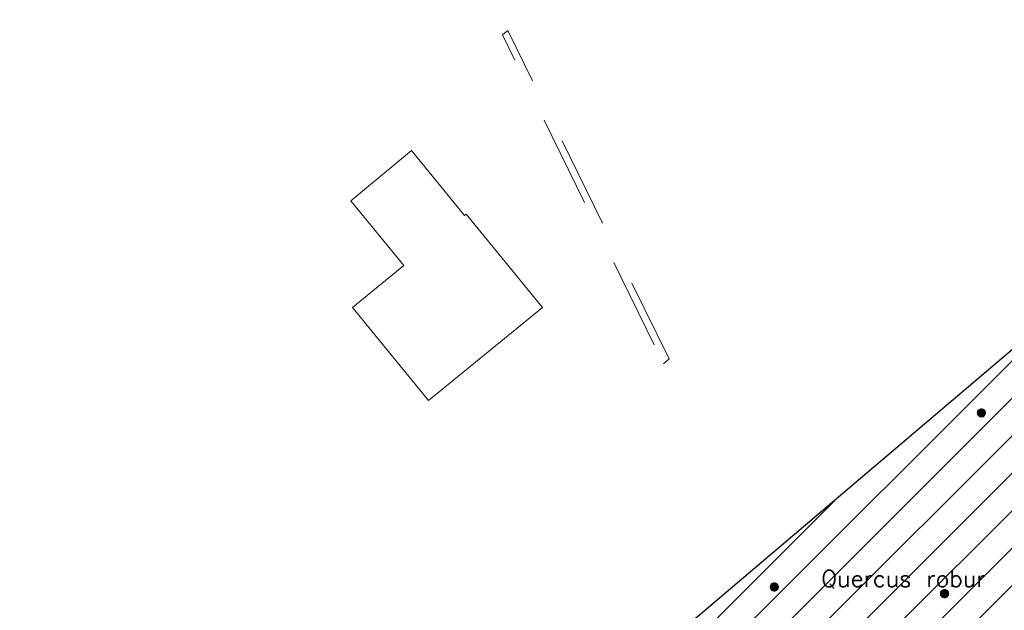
# Model space of a CAD drawing. Header units: metres. Extents: x 102764 to 106916, y 385369 to 392749.
# Tile 34 of 77: x 102812 to 102871, y 385593 to 385629. Entities that reach past the tile are written whole.
import ezdxf
from ezdxf.enums import TextEntityAlignment as Align

# ---------------------------------------------------------------- set-up
doc = ezdxf.new("R2010")
doc.units = ezdxf.units.M
doc.linetypes.add('KG-PERCEEL', pattern=[19, 5.5, -2, -2, 5.5, -2, -2])
for name, color, linetype, lineweight in [('0-BEPLANTING', 14, 'Continuous', 30), ('0-GRAS OM SPORTVELDEN', 2, 'Continuous', 30), ('0-GRAS SPORTVELDEN', 3, 'Continuous', 30), ('B-WE-GW-TALUD_KRUIN-G', 70, 'Continuous', 13), ('B-WE-KG-GRENS_PERCEEL-GV', 150, 'KG-PERCEEL', 13), ('B-WE-OG-TOPOGRAFIE_BEBOUWING-G', 8, 'Continuous', 13), ('Bomen', 84, 'Continuous', 0), ('Boomsoort', 10, 'Continuous', 0), ('X-XX-AL-VERWIJZING-G', 7, 'Continuous', 13)]:
    doc.layers.add(name, color=color, linetype=linetype, lineweight=lineweight)
doc.styles.add('Style-txt', font='txt.shx')
pattern_1 = [(45, (0, 0), (-1.122532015, 1.122532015), [])]

# ---------------------------------------------------------------- blocks, each defined once
blk = doc.blocks.new('kaddata')
at = {"layer": 'B-WE-KG-GRENS_PERCEEL-GV'}
blk.add_3dface([(102850.898, 385608.228), (102851.233, 385608.535), (102841.577, 385628.221), (102841.253, 385627.959)], dxfattribs=at)
at = {"layer": 'B-WE-OG-TOPOGRAFIE_BEBOUWING-G', "flags": 128}
for points in [[(102839.084, 385617.193), (102838.991, 385617.117), (102835.809, 385621.012), (102832.18, 385618.009), (102835.356, 385614.122), (102832.267, 385611.598)], [(102832.267, 385611.598), (102836.821, 385606.021), (102843.652, 385611.602), (102839.084, 385617.193)]]:
    blk.add_lwpolyline(points, dxfattribs=at)
blk = doc.blocks.new('MPOLYGON_11')
at = {"layer": 'Bomen', "flags": 128}
for points in [[(102857.399, 385595.059), (102857.361, 385595.028), (102857.715, 385595.028)], [(102857.442, 385595.083), (102857.399, 385595.059), (102857.677, 385595.059)], [(102857.399, 385595.059), (102857.677, 385595.059), (102857.715, 385595.028)], [(102857.489, 385595.097), (102857.442, 385595.083), (102857.633, 385595.083)], [(102857.442, 385595.083), (102857.633, 385595.083), (102857.677, 385595.059)], [(102857.538, 385595.102), (102857.489, 385595.097), (102857.587, 385595.097)], [(102857.489, 385595.097), (102857.587, 385595.097), (102857.633, 385595.083)], [(102857.293, 385594.9), (102857.288, 385594.852), (102857.788, 385594.852)], [(102857.288, 385594.852), (102857.293, 385594.803), (102857.783, 385594.803)], [(102857.288, 385594.852), (102857.788, 385594.852), (102857.783, 385594.803)], [(102857.307, 385594.947), (102857.293, 385594.9), (102857.783, 385594.9)], [(102857.293, 385594.9), (102857.783, 385594.9), (102857.788, 385594.852)], [(102857.293, 385594.803), (102857.307, 385594.756), (102857.769, 385594.756)], [(102857.293, 385594.803), (102857.783, 385594.803), (102857.769, 385594.756)], [(102857.33, 385594.99), (102857.307, 385594.947), (102857.769, 385594.947)], [(102857.307, 385594.947), (102857.769, 385594.947), (102857.783, 385594.9)], [(102857.307, 385594.756), (102857.33, 385594.713), (102857.746, 385594.713)], [(102857.307, 385594.756), (102857.769, 385594.756), (102857.746, 385594.713)], [(102857.361, 385595.028), (102857.33, 385594.99), (102857.746, 385594.99)], [(102857.33, 385594.99), (102857.746, 385594.99), (102857.769, 385594.947)], [(102857.33, 385594.713), (102857.361, 385594.675), (102857.715, 385594.675)], [(102857.33, 385594.713), (102857.746, 385594.713), (102857.715, 385594.675)], [(102857.361, 385595.028), (102857.715, 385595.028), (102857.746, 385594.99)], [(102857.361, 385594.675), (102857.399, 385594.644), (102857.677, 385594.644)], [(102857.361, 385594.675), (102857.715, 385594.675), (102857.677, 385594.644)], [(102857.399, 385594.644), (102857.442, 385594.621), (102857.633, 385594.621)], [(102857.399, 385594.644), (102857.677, 385594.644), (102857.633, 385594.621)], [(102857.442, 385594.621), (102857.489, 385594.606), (102857.587, 385594.606)], [(102857.442, 385594.621), (102857.633, 385594.621), (102857.587, 385594.606)], [(102857.489, 385594.606), (102857.587, 385594.606), (102857.538, 385594.602)]]:
    blk.add_lwpolyline(points, close=True, dxfattribs=at)
at = {"layer": 'Bomen', "color": 74, "true_color": 0x55aa00, "flags": 128}
for points in [[(102857.361, 385595.028), (102857.399, 385595.059)], [(102857.399, 385595.059), (102857.442, 385595.083)], [(102857.442, 385595.083), (102857.489, 385595.097)], [(102857.489, 385595.097), (102857.538, 385595.102)], [(102857.538, 385595.102), (102857.587, 385595.097)], [(102857.587, 385595.097), (102857.633, 385595.083)], [(102857.633, 385595.083), (102857.677, 385595.059)], [(102857.677, 385595.059), (102857.715, 385595.028)], [(102857.288, 385594.852), (102857.293, 385594.9)], [(102857.293, 385594.803), (102857.288, 385594.852)], [(102857.293, 385594.9), (102857.307, 385594.947)], [(102857.307, 385594.756), (102857.293, 385594.803)], [(102857.307, 385594.947), (102857.33, 385594.99)], [(102857.33, 385594.713), (102857.307, 385594.756)], [(102857.33, 385594.99), (102857.361, 385595.028)], [(102857.361, 385594.675), (102857.33, 385594.713)], [(102857.399, 385594.644), (102857.361, 385594.675)], [(102857.442, 385594.621), (102857.399, 385594.644)], [(102857.489, 385594.606), (102857.442, 385594.621)], [(102857.538, 385594.602), (102857.489, 385594.606)], [(102857.587, 385594.606), (102857.538, 385594.602)], [(102857.633, 385594.621), (102857.587, 385594.606)], [(102857.677, 385594.644), (102857.633, 385594.621)], [(102857.715, 385594.675), (102857.677, 385594.644)], [(102857.715, 385595.028), (102857.746, 385594.99)], [(102857.746, 385594.713), (102857.715, 385594.675)], [(102857.746, 385594.99), (102857.769, 385594.947)], [(102857.769, 385594.756), (102857.746, 385594.713)], [(102857.769, 385594.947), (102857.783, 385594.9)], [(102857.783, 385594.803), (102857.769, 385594.756)], [(102857.783, 385594.9), (102857.788, 385594.852)], [(102857.788, 385594.852), (102857.783, 385594.803)]]:
    blk.add_lwpolyline(points, dxfattribs=at)
at = {"layer": 'Bomen'}
for points in [[(102857.399, 385595.059), (102857.361, 385595.028), (102857.715, 385595.028)], [(102857.442, 385595.083), (102857.399, 385595.059), (102857.677, 385595.059)], [(102857.399, 385595.059), (102857.677, 385595.059), (102857.715, 385595.028)], [(102857.489, 385595.097), (102857.442, 385595.083), (102857.633, 385595.083)], [(102857.442, 385595.083), (102857.633, 385595.083), (102857.677, 385595.059)], [(102857.538, 385595.102), (102857.489, 385595.097), (102857.587, 385595.097)], [(102857.489, 385595.097), (102857.587, 385595.097), (102857.633, 385595.083)], [(102857.293, 385594.9), (102857.288, 385594.852), (102857.788, 385594.852)], [(102857.307, 385594.947), (102857.293, 385594.9), (102857.783, 385594.9)], [(102857.293, 385594.9), (102857.783, 385594.9), (102857.788, 385594.852)], [(102857.33, 385594.99), (102857.307, 385594.947), (102857.769, 385594.947)], [(102857.307, 385594.947), (102857.769, 385594.947), (102857.783, 385594.9)], [(102857.361, 385595.028), (102857.33, 385594.99), (102857.746, 385594.99)], [(102857.33, 385594.99), (102857.746, 385594.99), (102857.769, 385594.947)], [(102857.361, 385595.028), (102857.715, 385595.028), (102857.746, 385594.99)]]:
    blk.add_solid(points, dxfattribs=at)
at = {"layer": 'Bomen', "extrusion": (0, 0, -1)}
for points in [[(-102857.288, 385594.852), (-102857.293, 385594.803), (-102857.783, 385594.803)], [(-102857.288, 385594.852), (-102857.788, 385594.852), (-102857.783, 385594.803)], [(-102857.293, 385594.803), (-102857.307, 385594.756), (-102857.769, 385594.756)], [(-102857.293, 385594.803), (-102857.783, 385594.803), (-102857.769, 385594.756)], [(-102857.307, 385594.756), (-102857.33, 385594.713), (-102857.746, 385594.713)], [(-102857.307, 385594.756), (-102857.769, 385594.756), (-102857.746, 385594.713)], [(-102857.33, 385594.713), (-102857.361, 385594.675), (-102857.715, 385594.675)], [(-102857.33, 385594.713), (-102857.746, 385594.713), (-102857.715, 385594.675)], [(-102857.361, 385594.675), (-102857.399, 385594.644), (-102857.677, 385594.644)], [(-102857.361, 385594.675), (-102857.715, 385594.675), (-102857.677, 385594.644)], [(-102857.399, 385594.644), (-102857.442, 385594.621), (-102857.633, 385594.621)], [(-102857.399, 385594.644), (-102857.677, 385594.644), (-102857.633, 385594.621)], [(-102857.442, 385594.621), (-102857.489, 385594.606), (-102857.587, 385594.606)], [(-102857.442, 385594.621), (-102857.633, 385594.621), (-102857.587, 385594.606)], [(-102857.489, 385594.606), (-102857.587, 385594.606), (-102857.538, 385594.602)]]:
    blk.add_solid(points, dxfattribs=at)
blk = doc.blocks.new('MPOLYGON_14')
at = {"layer": 'Bomen', "flags": 128}
for points in [[(102869.704, 385605.338), (102869.699, 385605.289), (102870.199, 385605.289)], [(102869.699, 385605.289), (102869.704, 385605.241), (102870.195, 385605.241)], [(102869.699, 385605.289), (102870.199, 385605.289), (102870.195, 385605.241)], [(102869.719, 385605.385), (102869.704, 385605.338), (102870.195, 385605.338)], [(102869.704, 385605.338), (102870.195, 385605.338), (102870.199, 385605.289)], [(102869.704, 385605.241), (102869.719, 385605.194), (102870.18, 385605.194)], [(102869.704, 385605.241), (102870.195, 385605.241), (102870.18, 385605.194)], [(102869.742, 385605.428), (102869.719, 385605.385), (102870.18, 385605.385)], [(102869.719, 385605.385), (102870.18, 385605.385), (102870.195, 385605.338)], [(102869.719, 385605.194), (102869.742, 385605.151), (102870.157, 385605.151)], [(102869.719, 385605.194), (102870.18, 385605.194), (102870.157, 385605.151)], [(102869.773, 385605.466), (102869.742, 385605.428), (102870.157, 385605.428)], [(102869.742, 385605.428), (102870.157, 385605.428), (102870.18, 385605.385)], [(102869.742, 385605.151), (102869.773, 385605.113), (102870.126, 385605.113)], [(102869.742, 385605.151), (102870.157, 385605.151), (102870.126, 385605.113)], [(102869.811, 385605.497), (102869.773, 385605.466), (102870.126, 385605.466)], [(102869.773, 385605.466), (102870.126, 385605.466), (102870.157, 385605.428)], [(102869.773, 385605.113), (102869.811, 385605.082), (102870.088, 385605.082)], [(102869.773, 385605.113), (102870.126, 385605.113), (102870.088, 385605.082)], [(102869.854, 385605.52), (102869.811, 385605.497), (102870.088, 385605.497)], [(102869.811, 385605.497), (102870.088, 385605.497), (102870.126, 385605.466)], [(102869.811, 385605.082), (102869.854, 385605.059), (102870.045, 385605.059)], [(102869.811, 385605.082), (102870.088, 385605.082), (102870.045, 385605.059)], [(102869.901, 385605.535), (102869.854, 385605.52), (102870.045, 385605.52)], [(102869.854, 385605.52), (102870.045, 385605.52), (102870.088, 385605.497)], [(102869.949, 385605.539), (102869.901, 385605.535), (102869.998, 385605.535)], [(102869.901, 385605.535), (102869.998, 385605.535), (102870.045, 385605.52)], [(102869.854, 385605.059), (102869.901, 385605.044), (102869.998, 385605.044)], [(102869.854, 385605.059), (102870.045, 385605.059), (102869.998, 385605.044)], [(102869.901, 385605.044), (102869.998, 385605.044), (102869.949, 385605.039)]]:
    blk.add_lwpolyline(points, close=True, dxfattribs=at)
at = {"layer": 'Bomen', "color": 74, "true_color": 0x55aa00, "flags": 128}
for points in [[(102869.699, 385605.289), (102869.704, 385605.338)], [(102869.704, 385605.241), (102869.699, 385605.289)], [(102869.704, 385605.338), (102869.719, 385605.385)], [(102869.719, 385605.194), (102869.704, 385605.241)], [(102869.719, 385605.385), (102869.742, 385605.428)], [(102869.742, 385605.151), (102869.719, 385605.194)], [(102869.742, 385605.428), (102869.773, 385605.466)], [(102869.773, 385605.113), (102869.742, 385605.151)], [(102869.773, 385605.466), (102869.811, 385605.497)], [(102869.811, 385605.082), (102869.773, 385605.113)], [(102869.811, 385605.497), (102869.854, 385605.52)], [(102869.854, 385605.059), (102869.811, 385605.082)], [(102869.854, 385605.52), (102869.901, 385605.535)], [(102869.901, 385605.535), (102869.949, 385605.539)], [(102869.949, 385605.539), (102869.998, 385605.535)], [(102869.998, 385605.535), (102870.045, 385605.52)], [(102870.045, 385605.52), (102870.088, 385605.497)], [(102870.088, 385605.082), (102870.045, 385605.059)], [(102870.088, 385605.497), (102870.126, 385605.466)], [(102870.126, 385605.113), (102870.088, 385605.082)], [(102870.126, 385605.466), (102870.157, 385605.428)], [(102870.157, 385605.151), (102870.126, 385605.113)], [(102870.157, 385605.428), (102870.18, 385605.385)], [(102870.18, 385605.194), (102870.157, 385605.151)], [(102870.18, 385605.385), (102870.195, 385605.338)], [(102870.195, 385605.241), (102870.18, 385605.194)], [(102870.195, 385605.338), (102870.199, 385605.289)], [(102870.199, 385605.289), (102870.195, 385605.241)], [(102869.901, 385605.044), (102869.854, 385605.059)], [(102869.949, 385605.039), (102869.901, 385605.044)], [(102869.998, 385605.044), (102869.949, 385605.039)], [(102870.045, 385605.059), (102869.998, 385605.044)]]:
    blk.add_lwpolyline(points, dxfattribs=at)
at = {"layer": 'Bomen'}
for points in [[(102869.704, 385605.338), (102869.699, 385605.289), (102870.199, 385605.289)], [(102869.719, 385605.385), (102869.704, 385605.338), (102870.195, 385605.338)], [(102869.704, 385605.338), (102870.195, 385605.338), (102870.199, 385605.289)], [(102869.742, 385605.428), (102869.719, 385605.385), (102870.18, 385605.385)], [(102869.719, 385605.385), (102870.18, 385605.385), (102870.195, 385605.338)], [(102869.773, 385605.466), (102869.742, 385605.428), (102870.157, 385605.428)], [(102869.742, 385605.428), (102870.157, 385605.428), (102870.18, 385605.385)], [(102869.811, 385605.497), (102869.773, 385605.466), (102870.126, 385605.466)], [(102869.773, 385605.466), (102870.126, 385605.466), (102870.157, 385605.428)], [(102869.854, 385605.52), (102869.811, 385605.497), (102870.088, 385605.497)], [(102869.811, 385605.497), (102870.088, 385605.497), (102870.126, 385605.466)], [(102869.901, 385605.535), (102869.854, 385605.52), (102870.045, 385605.52)], [(102869.854, 385605.52), (102870.045, 385605.52), (102870.088, 385605.497)], [(102869.949, 385605.539), (102869.901, 385605.535), (102869.998, 385605.535)], [(102869.901, 385605.535), (102869.998, 385605.535), (102870.045, 385605.52)]]:
    blk.add_solid(points, dxfattribs=at)
at = {"layer": 'Bomen', "extrusion": (0, 0, -1)}
for points in [[(-102869.699, 385605.289), (-102869.704, 385605.241), (-102870.195, 385605.241)], [(-102869.699, 385605.289), (-102870.199, 385605.289), (-102870.195, 385605.241)], [(-102869.704, 385605.241), (-102869.719, 385605.194), (-102870.18, 385605.194)], [(-102869.704, 385605.241), (-102870.195, 385605.241), (-102870.18, 385605.194)], [(-102869.719, 385605.194), (-102869.742, 385605.151), (-102870.157, 385605.151)], [(-102869.719, 385605.194), (-102870.18, 385605.194), (-102870.157, 385605.151)], [(-102869.742, 385605.151), (-102869.773, 385605.113), (-102870.126, 385605.113)], [(-102869.742, 385605.151), (-102870.157, 385605.151), (-102870.126, 385605.113)], [(-102869.773, 385605.113), (-102869.811, 385605.082), (-102870.088, 385605.082)], [(-102869.773, 385605.113), (-102870.126, 385605.113), (-102870.088, 385605.082)], [(-102869.811, 385605.082), (-102869.854, 385605.059), (-102870.045, 385605.059)], [(-102869.811, 385605.082), (-102870.088, 385605.082), (-102870.045, 385605.059)], [(-102869.854, 385605.059), (-102869.901, 385605.044), (-102869.998, 385605.044)], [(-102869.854, 385605.059), (-102870.045, 385605.059), (-102869.998, 385605.044)], [(-102869.901, 385605.044), (-102869.998, 385605.044), (-102869.949, 385605.039)]]:
    blk.add_solid(points, dxfattribs=at)
blk = doc.blocks.new('MPOLYGON_54')
at = {"layer": 'Bomen', "flags": 128}
for points in [[(102867.491, 385594.504), (102867.486, 385594.455), (102867.986, 385594.455)], [(102867.505, 385594.551), (102867.491, 385594.504), (102867.981, 385594.504)], [(102867.491, 385594.504), (102867.981, 385594.504), (102867.986, 385594.455)], [(102867.528, 385594.594), (102867.505, 385594.551), (102867.967, 385594.551)], [(102867.505, 385594.551), (102867.967, 385594.551), (102867.981, 385594.504)], [(102867.559, 385594.632), (102867.528, 385594.594), (102867.944, 385594.594)], [(102867.528, 385594.594), (102867.944, 385594.594), (102867.967, 385594.551)], [(102867.597, 385594.663), (102867.559, 385594.632), (102867.913, 385594.632)], [(102867.559, 385594.632), (102867.913, 385594.632), (102867.944, 385594.594)], [(102867.64, 385594.686), (102867.597, 385594.663), (102867.875, 385594.663)], [(102867.597, 385594.663), (102867.875, 385594.663), (102867.913, 385594.632)], [(102867.687, 385594.7), (102867.64, 385594.686), (102867.832, 385594.686)], [(102867.64, 385594.686), (102867.832, 385594.686), (102867.875, 385594.663)], [(102867.736, 385594.705), (102867.687, 385594.7), (102867.785, 385594.7)], [(102867.687, 385594.7), (102867.785, 385594.7), (102867.832, 385594.686)], [(102867.486, 385594.455), (102867.491, 385594.406), (102867.981, 385594.406)], [(102867.486, 385594.455), (102867.986, 385594.455), (102867.981, 385594.406)], [(102867.491, 385594.406), (102867.505, 385594.359), (102867.967, 385594.359)], [(102867.491, 385594.406), (102867.981, 385594.406), (102867.967, 385594.359)], [(102867.505, 385594.359), (102867.528, 385594.316), (102867.944, 385594.316)], [(102867.505, 385594.359), (102867.967, 385594.359), (102867.944, 385594.316)], [(102867.528, 385594.316), (102867.559, 385594.278), (102867.913, 385594.278)], [(102867.528, 385594.316), (102867.944, 385594.316), (102867.913, 385594.278)], [(102867.559, 385594.278), (102867.597, 385594.247), (102867.875, 385594.247)], [(102867.559, 385594.278), (102867.913, 385594.278), (102867.875, 385594.247)], [(102867.597, 385594.247), (102867.64, 385594.224), (102867.832, 385594.224)], [(102867.597, 385594.247), (102867.875, 385594.247), (102867.832, 385594.224)], [(102867.64, 385594.224), (102867.687, 385594.21), (102867.785, 385594.21)], [(102867.64, 385594.224), (102867.832, 385594.224), (102867.785, 385594.21)], [(102867.687, 385594.21), (102867.785, 385594.21), (102867.736, 385594.205)]]:
    blk.add_lwpolyline(points, close=True, dxfattribs=at)
at = {"layer": 'Bomen', "color": 74, "true_color": 0x55aa00, "flags": 128}
for points in [[(102867.486, 385594.455), (102867.491, 385594.504)], [(102867.491, 385594.504), (102867.505, 385594.551)], [(102867.505, 385594.551), (102867.528, 385594.594)], [(102867.528, 385594.594), (102867.559, 385594.632)], [(102867.559, 385594.632), (102867.597, 385594.663)], [(102867.597, 385594.663), (102867.64, 385594.686)], [(102867.64, 385594.686), (102867.687, 385594.7)], [(102867.687, 385594.7), (102867.736, 385594.705)], [(102867.736, 385594.705), (102867.785, 385594.7)], [(102867.785, 385594.7), (102867.832, 385594.686)], [(102867.832, 385594.686), (102867.875, 385594.663)], [(102867.875, 385594.663), (102867.913, 385594.632)], [(102867.913, 385594.632), (102867.944, 385594.594)], [(102867.944, 385594.594), (102867.967, 385594.551)], [(102867.967, 385594.551), (102867.981, 385594.504)], [(102867.981, 385594.504), (102867.986, 385594.455)], [(102867.491, 385594.406), (102867.486, 385594.455)], [(102867.505, 385594.359), (102867.491, 385594.406)], [(102867.528, 385594.316), (102867.505, 385594.359)], [(102867.559, 385594.278), (102867.528, 385594.316)], [(102867.597, 385594.247), (102867.559, 385594.278)], [(102867.64, 385594.224), (102867.597, 385594.247)], [(102867.687, 385594.21), (102867.64, 385594.224)], [(102867.736, 385594.205), (102867.687, 385594.21)], [(102867.785, 385594.21), (102867.736, 385594.205)], [(102867.832, 385594.224), (102867.785, 385594.21)], [(102867.875, 385594.247), (102867.832, 385594.224)], [(102867.913, 385594.278), (102867.875, 385594.247)], [(102867.944, 385594.316), (102867.913, 385594.278)], [(102867.967, 385594.359), (102867.944, 385594.316)], [(102867.981, 385594.406), (102867.967, 385594.359)], [(102867.986, 385594.455), (102867.981, 385594.406)]]:
    blk.add_lwpolyline(points, dxfattribs=at)
at = {"layer": 'Bomen'}
for points in [[(102867.491, 385594.504), (102867.486, 385594.455), (102867.986, 385594.455)], [(102867.505, 385594.551), (102867.491, 385594.504), (102867.981, 385594.504)], [(102867.491, 385594.504), (102867.981, 385594.504), (102867.986, 385594.455)], [(102867.528, 385594.594), (102867.505, 385594.551), (102867.967, 385594.551)], [(102867.505, 385594.551), (102867.967, 385594.551), (102867.981, 385594.504)], [(102867.559, 385594.632), (102867.528, 385594.594), (102867.944, 385594.594)], [(102867.528, 385594.594), (102867.944, 385594.594), (102867.967, 385594.551)], [(102867.597, 385594.663), (102867.559, 385594.632), (102867.913, 385594.632)], [(102867.559, 385594.632), (102867.913, 385594.632), (102867.944, 385594.594)], [(102867.64, 385594.686), (102867.597, 385594.663), (102867.875, 385594.663)], [(102867.597, 385594.663), (102867.875, 385594.663), (102867.913, 385594.632)], [(102867.687, 385594.7), (102867.64, 385594.686), (102867.832, 385594.686)], [(102867.64, 385594.686), (102867.832, 385594.686), (102867.875, 385594.663)], [(102867.736, 385594.705), (102867.687, 385594.7), (102867.785, 385594.7)], [(102867.687, 385594.7), (102867.785, 385594.7), (102867.832, 385594.686)]]:
    blk.add_solid(points, dxfattribs=at)
at = {"layer": 'Bomen', "extrusion": (0, 0, -1)}
for points in [[(-102867.486, 385594.455), (-102867.491, 385594.406), (-102867.981, 385594.406)], [(-102867.486, 385594.455), (-102867.986, 385594.455), (-102867.981, 385594.406)], [(-102867.491, 385594.406), (-102867.505, 385594.359), (-102867.967, 385594.359)], [(-102867.491, 385594.406), (-102867.981, 385594.406), (-102867.967, 385594.359)], [(-102867.505, 385594.359), (-102867.528, 385594.316), (-102867.944, 385594.316)], [(-102867.505, 385594.359), (-102867.967, 385594.359), (-102867.944, 385594.316)], [(-102867.528, 385594.316), (-102867.559, 385594.278), (-102867.913, 385594.278)], [(-102867.528, 385594.316), (-102867.944, 385594.316), (-102867.913, 385594.278)], [(-102867.559, 385594.278), (-102867.597, 385594.247), (-102867.875, 385594.247)], [(-102867.559, 385594.278), (-102867.913, 385594.278), (-102867.875, 385594.247)], [(-102867.597, 385594.247), (-102867.64, 385594.224), (-102867.832, 385594.224)], [(-102867.597, 385594.247), (-102867.875, 385594.247), (-102867.832, 385594.224)], [(-102867.64, 385594.224), (-102867.687, 385594.21), (-102867.785, 385594.21)], [(-102867.64, 385594.224), (-102867.832, 385594.224), (-102867.785, 385594.21)], [(-102867.687, 385594.21), (-102867.785, 385594.21), (-102867.736, 385594.205)]]:
    blk.add_solid(points, dxfattribs=at)

msp = doc.modelspace()

# ---------------------------------------------------------------- hatches: boundary and pattern name
at = {"layer": '0-BEPLANTING'}
h = msp.add_hatch(dxfattribs=at)
h.set_pattern_fill('ANSI31', color=256, scale=0.1, pattern_type=2)
h.set_pattern_definition(pattern_1)
h.paths.add_polyline_path([(102918.746, 385608.402), (102909.294, 385619.239), (102881.276, 385599.316), (102838.319, 385569.049), (102820.082, 385556.014), (102816.237, 385555.902), (102814.861, 385551.109), (102813.362, 385551.437), (102812.683, 385551.963), (102812.48, 385552.795), (102816.56, 385560.078), (102817.836, 385561.522), (102819.588, 385563.372), (102821.48, 385565.471), (102827.775, 385571.522), (102838.282, 385580.603), (102878.42, 385614.696), (102886.128, 385621.044), (102892.566, 385625.728), (102896.717, 385628.031), (102900.101, 385628.834), (102903.089, 385628.86), (102907.973, 385628.079), (102912.732, 385626.661), (102926.009, 385614.004), (102930.719, 385608.918), (102935.685, 385603.402), (102935.412, 385603.156), (102938.187, 385598.083), (102938.719, 385598.556), (102940.716, 385596.313), (102937.554, 385593.256), (102938.814, 385590.29), (102936.684, 385589.484), (102935.107, 385588.097), (102932.801, 385590.719), (102934.388, 385592.064), (102931.618, 385595.269), (102930.679, 385595.491)])
at = {"layer": '0-GRAS OM SPORTVELDEN'}
h = msp.add_hatch(dxfattribs=at)
h.set_pattern_fill('ANSI31', color=256, scale=0.1, pattern_type=2)
h.set_pattern_definition(pattern_1)
h.paths.add_polyline_path([(102818.791, 385548.949), (102852.278, 385571.403), (102852.01, 385571.785), (102854.779, 385573.705), (102854.814, 385573.652), (102861.062, 385577.84), (102860.385, 385578.85), (102881.086, 385592.66), (102881.167, 385592.518), (102896.08, 385602.431), (102896.914, 385602.263), (102909.187, 385610.579), (102923.796, 385590.802), (102929.331, 385582.511), (102934.801, 385587.158), (102931.012, 385591.433), (102931.276, 385592.035), (102929.878, 385593.618), (102930.103, 385593.841), (102930.032, 385593.925), (102931.181, 385594.899), (102909.294, 385619.239), (102881.276, 385599.316), (102838.319, 385569.049), (102820.082, 385556.014), (102816.237, 385555.902), (102814.84, 385551.034), (102812.576, 385547.764, -0.726153), (102812.495, 385547.491), (102812.974, 385528.325), (102813.041, 385528.155), (102816.469, 385527.44), (102818.068, 385526.567), (102822.382, 385519.43), (102821.821, 385517.397), (102814.349, 385509.985), (102796.54, 385489.58), (102794.334, 385486.508), (102788.775, 385481.052), (102788.156, 385479.85), (102788.67, 385479.002), (102801.053, 385467.084), (102815.174, 385452.172), (102826.761, 385439.809), (102827.671, 385438.032), (102827.121, 385437.148), (102825.905, 385437.027), (102813.245, 385450.579), (102798.973, 385465.496), (102785.346, 385480.995), (102782.926, 385479.23), (102796.455, 385464.752), (102811.312, 385448.73), (102825.2, 385434.526), (102847.479, 385409.915), (102881.866, 385372.633), (102883.513, 385371.034), (102883.291, 385374.79), (102881.245, 385378.781), (102880.025, 385378.039), (102865.405, 385393.604), (102849.434, 385411.265), (102832.663, 385429.09), (102828.285, 385434.268), (102828.28, 385435.332), (102829.357, 385436.2), (102830.739, 385436.088), (102833.6, 385432.841), (102846.94, 385418.017), (102849.762, 385413.887), (102866.63, 385396.138), (102881.926, 385380.232), (102881.245, 385378.781), (102883.291, 385374.79), (102883.821, 385376.734), (102886.501, 385380.319), (102894.916, 385388.491), (102918.544, 385410.094), (102930.46, 385420.996), (102948.56, 385437.721), (102950.222, 385438.966), (102951.51, 385438.159), (102962.401, 385448.358), (102961.56, 385449.648), (102966.041, 385454.541), (102965.418, 385455.643), (102961.232, 385460.655), (102951.229, 385472.387), (102951.863, 385473.45), (102935.309, 385493.196), (102935.309, 385493.935), (102935.936, 385494.999), (102937.676, 385495.522), (102944.945, 385487.085), (102955.765, 385474.446), (102965.912, 385463.906), (102967.187, 385462.84), (102968.5, 385463.364), (102973.776, 385468.073), (102986.067, 385479.157), (102987.24, 385480.371), (102987.085, 385482.054), (102979.568, 385491.432), (102977.122, 385494.758), (102977.122, 385496.261), (102977.372, 385497.48), (102978.744, 385497.394), (102979.547, 385496.923), (102980.796, 385497.944), (102980.612, 385498.163), (102977.66, 385501.169), (102976.901, 385502.018), (102977.148, 385502.385), (102973.622, 385506.043), (102973.425, 385505.789), (102972.083, 385507.297), (102971.145, 385506.35), (102963.18, 385514.877), (102959.38, 385511.427), (102958.539, 385512.315), (102953.802, 385507.937), (102943.631, 385518.966), (102943.655, 385519.032), (102938.436, 385524.6), (102916.808, 385510.082), (102917.924, 385508.232), (102915.274, 385506.396), (102914.855, 385506.983), (102894.022, 385487.894), (102894.354, 385487.471), (102894.207, 385487.337), (102894.264, 385487.289), (102891.838, 385485.058), (102891.409, 385485.48), (102886.046, 385480.597), (102886.118, 385480.519), (102885.858, 385480.281), (102885.987, 385480.141), (102874.113, 385469.245), (102873.921, 385469.471), (102873.921, 385469.408), (102872.611, 385470.679), (102884.883, 385481.892), (102885.04, 385481.715), (102889.495, 385485.76), (102889.63, 385486.735), (102892.547, 385489.33), (102893.556, 385489.476), (102913.987, 385508.294), (102913.271, 385509.279), (102913.075, 385509.178), (102912.774, 385509.54), (102913.749, 385510.201), (102908.677, 385517.663), (102888.628, 385504.311), (102863.979, 385487.694), (102862.893, 385484.219), (102861.309, 385484.754), (102862.508, 385488.604), (102881.349, 385501.33), (102880.306, 385502.691), (102859.193, 385488.568), (102854.143, 385495.406), (102853.653, 385495.124), (102850.267, 385499.672), (102850.71, 385500.038), (102845.124, 385507.729), (102831.135, 385528.424)])
h.paths.add_polyline_path([(102827.983, 385515.027), (102828.646, 385514.354), (102848.05, 385492.873), (102866.736, 385472.088), (102867.394, 385471.373), (102866.72, 385470.72), (102852.697, 385457.759), (102847.226, 385452.716), (102831.991, 385438.718), (102831.257, 385438.066), (102830.602, 385438.785), (102811.031, 385458.915), (102791.511, 385478.987), (102790.804, 385479.728), (102791.543, 385480.453), (102806.546, 385494.682), (102811.942, 385499.791), (102827.162, 385514.304)], flags=17)
h.paths.add_polyline_path([(102865.094, 385460.772), (102864.948, 385460.625), (102865.002, 385460.568), (102862.755, 385458.546), (102862.704, 385458.57), (102862.532, 385458.428), (102861.695, 385459.302), (102864.264, 385461.677)], flags=17)
h.paths.add_polyline_path([(102913.884, 385500.53), (102914.627, 385501.162), (102915.31, 385500.438), (102920.544, 385494.733), (102922.458, 385492.631), (102929.932, 385484.442), (102933.645, 385480.461), (102938.741, 385475.025), (102942.574, 385470.821), (102950.052, 385462.691), (102951.526, 385461.141), (102957.179, 385454.932), (102957.885, 385454.181), (102957.162, 385453.533), (102920.836, 385420.146), (102885.046, 385387.253), (102884.347, 385386.601), (102883.764, 385387.205), (102878.334, 385393.069), (102876.653, 385394.918), (102869.173, 385403.019), (102865.365, 385407.064), (102860.344, 385412.553), (102856.622, 385416.652), (102849.182, 385424.725), (102847.023, 385427.058), (102841.716, 385432.743), (102841.081, 385433.478), (102841.708, 385434.055), (102877.67, 385467.136)], flags=17)
h = msp.add_hatch(dxfattribs=at)
h.set_pattern_fill('ANSI31', color=256, scale=0.1, pattern_type=2)
h.set_pattern_definition(pattern_1)
h.paths.add_polyline_path([(102819.779, 385548.796), (102820.156, 385548.031), (102822.287, 385544.492, -0.476184), (102823.04, 385543.88, -0.175274), (102822.895, 385543.48), (102831.854, 385528.596), (102842.328, 385513.07), (102848.243, 385504.628), (102859.333, 385489.5), (102886.589, 385507.741), (102923.685, 385532.573), (102923.768, 385532.484), (102948.569, 385549.115), (102937.623, 385567.186), (102936.457, 385569.096), (102922.775, 385589.711), (102908.906, 385608.514), (102890.312, 385596.07), (102891.589, 385594.029), (102884.085, 385589.005), (102882.744, 385591.024), (102857.841, 385574.365), (102857.985, 385574.119), (102857.948, 385574.093), (102859.17, 385572.213), (102852.215, 385567.567), (102851.008, 385569.375), (102850.427, 385568.99), (102850.273, 385569.196)])
h.paths.add_polyline_path([(102866.307, 385575.746), (102906.858, 385603.134), (102907.696, 385603.686), (102908.207, 385602.854), (102912.512, 385596.453), (102914.351, 385593.712), (102920.476, 385584.549), (102923.551, 385580.054), (102927.695, 385573.875), (102930.774, 385569.229), (102936.863, 385560.063), (102938.43, 385557.776), (102942.93, 385551.053), (102942.926, 385551.032), (102943.464, 385550.202), (102942.691, 385549.674), (102902.103, 385522.324), (102861.401, 385494.978), (102860.54, 385494.416), (102860.065, 385495.169), (102855.391, 385502.122), (102854.004, 385504.168), (102847.78, 385513.446), (102844.897, 385517.663, -0.602807), (102844.31, 385517.973, -0.249923), (102844.476, 385518.284), (102840.746, 385523.848, -0.599716), (102840.162, 385524.16, -0.250215), (102840.329, 385524.472), (102837.467, 385528.75), (102831.347, 385537.906), (102829.889, 385540.132), (102825.325, 385546.955), (102824.79, 385547.809), (102825.554, 385548.33)], flags=17)
h.paths.add_polyline_path([(102852.101, 385498.478), (102857.951, 385498.478), (102857.951, 385499.828), (102852.101, 385499.828)], flags=9)

# ---------------------------------------------------------------- linework, layer by layer
at = {"layer": '0-GRAS SPORTVELDEN'}
msp.add_3dface([(102824.79, 385547.809), (102860.54, 385494.416), (102943.464, 385550.202), (102907.696, 385603.686)], dxfattribs=at)
at = {"layer": 'B-WE-GW-TALUD_KRUIN-G', "flags": 128}
msp.add_lwpolyline([(102878.42, 385614.696), (102838.282, 385580.603), (102827.775, 385571.522), (102821.48, 385565.471), (102819.588, 385563.372), (102817.836, 385561.522), (102816.56, 385560.078), (102812.54, 385552.902), (102811.756, 385552.711), (102811.094, 385553.06), (102810.678, 385553.691), (102810.862, 385554.703)], dxfattribs=at)
at = {"layer": 'Defpoints', "flags": 128}
msp.add_lwpolyline([(102878.42, 385614.696), (102838.282, 385580.603), (102827.775, 385571.522), (102821.48, 385565.471), (102819.588, 385563.372), (102817.836, 385561.522), (102816.56, 385560.078), (102812.48, 385552.795), (102812.683, 385551.963), (102813.362, 385551.437), (102814.765, 385551.054), (102814.765, 385551.109), (102814.861, 385551.109), (102816.237, 385555.902), (102820.082, 385556.014), (102838.319, 385569.049), (102881.276, 385599.316)], dxfattribs=at)
at = {"layer": 'Defpoints'}
msp.add_rational_spline([(102818.791, 385548.949), (102835.535, 385560.176), (102852.278, 385571.403), (102852.144, 385571.594), (102852.01, 385571.785), (102853.395, 385572.745), (102854.779, 385573.705), (102854.797, 385573.678), (102854.814, 385573.652), (102857.938, 385575.746), (102861.062, 385577.84), (102860.723, 385578.345), (102860.385, 385578.85), (102870.736, 385585.755), (102881.086, 385592.66), (102881.127, 385592.589), (102881.167, 385592.518), (102888.624, 385597.475), (102896.08, 385602.431), (102896.497, 385602.347), (102896.914, 385602.263), (102903.051, 385606.421), (102909.187, 385610.579), (102916.492, 385600.691), (102923.796, 385590.802), (102926.564, 385586.656), (102929.331, 385582.511), (102932.066, 385584.834), (102934.801, 385587.158), (102932.907, 385589.296), (102931.012, 385591.433), (102931.144, 385591.734), (102931.276, 385592.035), (102930.577, 385592.827), (102929.878, 385593.618), (102929.99, 385593.729), (102930.103, 385593.841), (102930.067, 385593.883), (102930.032, 385593.925), (102930.606, 385594.412), (102931.181, 385594.899), (102920.238, 385607.069), (102909.294, 385619.239), (102895.285, 385609.278), (102881.276, 385599.316), (102859.798, 385584.182), (102838.319, 385569.049), (102829.201, 385562.531), (102820.082, 385556.014), (102818.159, 385555.958), (102816.237, 385555.902), (102815.538, 385553.468), (102814.84, 385551.034), (102813.708, 385549.399), (102812.576, 385547.764), (102812.666, 385547.702), (102812.635, 385547.598), (102812.604, 385547.494), (102812.495, 385547.491), (102812.734, 385537.908), (102812.974, 385528.325), (102813.008, 385528.24), (102813.041, 385528.155), (102814.755, 385527.797), (102816.469, 385527.44), (102817.269, 385527.003), (102818.068, 385526.567), (102820.225, 385522.998), (102822.382, 385519.43), (102822.102, 385518.414), (102821.821, 385517.397), (102818.085, 385513.691), (102814.349, 385509.985), (102805.445, 385499.782), (102796.54, 385489.58), (102795.437, 385488.044), (102794.334, 385486.508), (102791.554, 385483.78), (102788.775, 385481.052), (102788.466, 385480.451), (102788.156, 385479.85), (102788.413, 385479.426), (102788.67, 385479.002), (102794.862, 385473.043), (102801.053, 385467.084), (102808.114, 385459.628), (102815.174, 385452.172), (102820.968, 385445.991), (102826.761, 385439.809), (102827.216, 385438.921), (102827.671, 385438.032), (102827.396, 385437.59), (102827.121, 385437.148), (102826.513, 385437.088), (102825.905, 385437.027), (102819.575, 385443.803), (102813.245, 385450.579), (102806.109, 385458.037), (102798.973, 385465.496), (102792.16, 385473.246), (102785.346, 385480.995), (102784.136, 385480.112), (102782.926, 385479.23), (102789.691, 385471.991), (102796.455, 385464.752), (102803.884, 385456.741), (102811.312, 385448.73), (102818.256, 385441.628), (102825.2, 385434.526), (102836.34, 385422.22), (102847.479, 385409.915), (102864.673, 385391.274), (102881.866, 385372.633), (102882.69, 385371.833), (102883.513, 385371.034), (102883.402, 385372.912), (102883.291, 385374.79), (102882.268, 385376.785), (102881.245, 385378.781), (102880.635, 385378.41), (102880.025, 385378.039), (102872.715, 385385.822), (102865.405, 385393.604), (102857.42, 385402.434), (102849.434, 385411.265), (102841.049, 385420.177), (102832.663, 385429.09), (102830.474, 385431.679), (102828.285, 385434.268), (102828.283, 385434.8), (102828.28, 385435.332), (102828.819, 385435.766), (102829.357, 385436.2), (102830.048, 385436.144), (102830.739, 385436.088), (102832.17, 385434.465), (102833.6, 385432.841), (102840.27, 385425.429), (102846.94, 385418.017), (102848.351, 385415.952), (102849.762, 385413.887), (102858.196, 385405.013), (102866.63, 385396.138), (102874.278, 385388.185), (102881.926, 385380.232), (102881.586, 385379.507), (102881.245, 385378.781), (102882.268, 385376.785), (102883.291, 385374.79), (102883.556, 385375.762), (102883.821, 385376.734), (102885.161, 385378.526), (102886.501, 385380.319), (102890.709, 385384.405), (102894.916, 385388.491), (102906.73, 385399.292), (102918.544, 385410.094), (102924.502, 385415.545), (102930.46, 385420.996), (102939.51, 385429.358), (102948.56, 385437.721), (102949.391, 385438.344), (102950.222, 385438.966), (102950.866, 385438.562), (102951.51, 385438.159), (102956.956, 385443.258), (102962.401, 385448.358), (102961.981, 385449.003), (102961.56, 385449.648), (102963.801, 385452.095), (102966.041, 385454.541), (102965.73, 385455.092), (102965.418, 385455.643), (102963.325, 385458.149), (102961.232, 385460.655), (102956.231, 385466.521), (102951.229, 385472.387), (102951.546, 385472.919), (102951.863, 385473.45), (102943.586, 385483.323), (102935.309, 385493.196), (102935.309, 385493.566), (102935.309, 385493.935), (102935.623, 385494.467), (102935.936, 385494.999), (102936.806, 385495.26), (102937.676, 385495.522), (102941.311, 385491.303), (102944.945, 385487.085), (102950.355, 385480.765), (102955.765, 385474.446), (102960.839, 385469.176), (102965.912, 385463.906), (102966.55, 385463.373), (102967.187, 385462.84), (102967.844, 385463.102), (102968.5, 385463.364), (102971.138, 385465.719), (102973.776, 385468.073), (102979.922, 385473.615), (102986.067, 385479.157), (102986.654, 385479.764), (102987.24, 385480.371), (102987.163, 385481.213), (102987.085, 385482.054), (102983.327, 385486.743), (102979.568, 385491.432), (102978.345, 385493.095), (102977.122, 385494.758), (102977.122, 385495.509), (102977.122, 385496.261), (102977.247, 385496.871), (102977.372, 385497.48), (102978.058, 385497.437), (102978.744, 385497.394), (102979.146, 385497.159), (102979.547, 385496.923), (102980.171, 385497.434), (102980.796, 385497.944), (102980.704, 385498.054), (102980.612, 385498.163), (102979.136, 385499.666), (102977.66, 385501.169), (102977.281, 385501.594), (102976.901, 385502.018), (102977.025, 385502.202), (102977.148, 385502.385), (102975.385, 385504.214), (102973.622, 385506.043), (102973.523, 385505.916), (102973.425, 385505.789), (102972.754, 385506.543), (102972.083, 385507.297), (102971.614, 385506.823), (102971.145, 385506.35), (102967.163, 385510.613), (102963.18, 385514.877), (102961.28, 385513.152), (102959.38, 385511.427), (102958.96, 385511.871), (102958.539, 385512.315), (102956.171, 385510.126), (102953.802, 385507.937), (102948.717, 385513.452), (102943.631, 385518.966), (102943.643, 385518.999), (102943.655, 385519.032), (102941.046, 385521.816), (102938.436, 385524.6), (102927.622, 385517.341), (102916.808, 385510.082), (102917.366, 385509.157), (102917.924, 385508.232), (102916.599, 385507.314), (102915.274, 385506.396), (102915.065, 385506.689), (102914.855, 385506.983), (102904.439, 385497.438), (102894.022, 385487.894), (102894.188, 385487.682), (102894.354, 385487.471), (102894.281, 385487.404), (102894.207, 385487.337), (102894.236, 385487.313), (102894.264, 385487.289), (102893.051, 385486.174), (102891.838, 385485.058), (102891.623, 385485.269), (102891.409, 385485.48), (102888.727, 385483.039), (102886.046, 385480.597), (102886.082, 385480.558), (102886.118, 385480.519), (102885.988, 385480.4), (102885.858, 385480.281), (102885.922, 385480.211), (102885.987, 385480.141), (102880.05, 385474.693), (102874.113, 385469.245), (102874.017, 385469.358), (102873.921, 385469.471), (102873.921, 385469.44), (102873.921, 385469.408), (102873.266, 385470.044), (102872.611, 385470.679), (102878.747, 385476.285), (102884.883, 385481.892), (102884.962, 385481.803), (102885.04, 385481.715), (102887.268, 385483.737), (102889.495, 385485.76), (102889.563, 385486.247), (102889.63, 385486.735), (102891.089, 385488.032), (102892.547, 385489.33), (102893.052, 385489.403), (102893.556, 385489.476), (102903.772, 385498.885), (102913.987, 385508.294), (102913.629, 385508.786), (102913.271, 385509.279), (102913.173, 385509.229), (102913.075, 385509.178), (102912.925, 385509.359), (102912.774, 385509.54), (102913.262, 385509.871), (102913.749, 385510.201), (102911.213, 385513.932), (102908.677, 385517.663), (102898.653, 385510.987), (102888.628, 385504.311), (102876.304, 385496.003), (102863.979, 385487.694), (102863.436, 385485.956), (102862.893, 385484.219), (102862.101, 385484.486), (102861.309, 385484.754), (102861.909, 385486.679), (102862.508, 385488.604), (102871.929, 385494.967), (102881.349, 385501.33), (102880.828, 385502.01), (102880.306, 385502.691), (102869.75, 385495.629), (102859.193, 385488.568), (102856.668, 385491.987), (102854.143, 385495.406), (102853.898, 385495.265), (102853.653, 385495.124), (102851.96, 385497.398), (102850.267, 385499.672), (102850.489, 385499.855), (102850.71, 385500.038), (102847.917, 385503.883), (102845.124, 385507.729), (102838.13, 385518.077), (102831.135, 385528.424), (102824.963, 385538.687), (102818.791, 385548.949)], [1, 1, 1, 1, 1, 1, 1, 1, 1, 1, 1, 1, 1, 1, 1, 1, 1, 1, 1, 1, 1, 1, 1, 1, 1, 1, 1, 1, 1, 1, 1, 1, 1, 1, 1, 1, 1, 1, 1, 1, 1, 1, 1, 1, 1, 1, 1, 1, 1, 1, 1, 1, 1, 1, 1, 0.809166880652, 1, 0.809166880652, 1, 1, 1, 1, 1, 1, 1, 1, 1, 1, 1, 1, 1, 1, 1, 1, 1, 1, 1, 1, 1, 1, 1, 1, 1, 1, 1, 1, 1, 1, 1, 1, 1, 1, 1, 1, 1, 1, 1, 1, 1, 1, 1, 1, 1, 1, 1, 1, 1, 1, 1, 1, 1, 1, 1, 1, 1, 1, 1, 1, 1, 1, 1, 1, 1, 1, 1, 1, 1, 1, 1, 1, 1, 1, 1, 1, 1, 1, 1, 1, 1, 1, 1, 1, 1, 1, 1, 1, 1, 1, 1, 1, 1, 1, 1, 1, 1, 1, 1, 1, 1, 1, 1, 1, 1, 1, 1, 1, 1, 1, 1, 1, 1, 1, 1, 1, 1, 1, 1, 1, 1, 1, 1, 1, 1, 1, 1, 1, 1, 1, 1, 1, 1, 1, 1, 1, 1, 1, 1, 1, 1, 1, 1, 1, 1, 1, 1, 1, 1, 1, 1, 1, 1, 1, 1, 1, 1, 1, 1, 1, 1, 1, 1, 1, 1, 1, 1, 1, 1, 1, 1, 1, 1, 1, 1, 1, 1, 1, 1, 1, 1, 1, 1, 1, 1, 1, 1, 1, 1, 1, 1, 1, 1, 1, 1, 1, 1, 1, 1, 1, 1, 1, 1, 1, 1, 1, 1, 1, 1, 1, 1, 1, 1, 1, 1, 1, 1, 1, 1, 1, 1, 1, 1, 1, 1, 1, 1, 1, 1, 1, 1, 1, 1, 1, 1, 1, 1, 1, 1, 1, 1, 1, 1, 1, 1, 1, 1, 1, 1, 1, 1, 1, 1, 1, 1, 1, 1, 1, 1, 1, 1, 1, 1, 1, 1, 1, 1, 1, 1, 1, 1, 1, 1, 1, 1, 1, 1, 1, 1, 1, 1], degree=2, knots=[0, 0, 0, 0.012346, 0.012346, 0.024691, 0.024691, 0.037037, 0.037037, 0.049383, 0.049383, 0.061728, 0.061728, 0.074074, 0.074074, 0.08642, 0.08642, 0.098765, 0.098765, 0.111111, 0.111111, 0.123457, 0.123457, 0.135802, 0.135802, 0.148148, 0.148148, 0.160494, 0.160494, 0.17284, 0.17284, 0.185185, 0.185185, 0.197531, 0.197531, 0.209877, 0.209877, 0.222222, 0.222222, 0.234568, 0.234568, 0.246914, 0.246914, 0.259259, 0.259259, 0.271605, 0.271605, 0.283951, 0.283951, 0.296296, 0.296296, 0.308642, 0.308642, 0.320988, 0.320988, 0.333333, 0.333333, 0.5, 0.5, 0.666667, 0.666667, 0.669048, 0.669048, 0.671429, 0.671429, 0.67381, 0.67381, 0.67619, 0.67619, 0.678571, 0.678571, 0.680952, 0.680952, 0.683333, 0.683333, 0.685714, 0.685714, 0.688095, 0.688095, 0.690476, 0.690476, 0.692857, 0.692857, 0.695238, 0.695238, 0.697619, 0.697619, 0.7, 0.7, 0.702381, 0.702381, 0.704762, 0.704762, 0.707143, 0.707143, 0.709524, 0.709524, 0.711905, 0.711905, 0.714286, 0.714286, 0.716667, 0.716667, 0.719048, 0.719048, 0.721429, 0.721429, 0.72381, 0.72381, 0.72619, 0.72619, 0.728571, 0.728571, 0.730952, 0.730952, 0.733333, 0.733333, 0.735714, 0.735714, 0.738095, 0.738095, 0.740476, 0.740476, 0.742857, 0.742857, 0.745238, 0.745238, 0.747619, 0.747619, 0.75, 0.75, 0.752381, 0.752381, 0.754762, 0.754762, 0.757143, 0.757143, 0.759524, 0.759524, 0.761905, 0.761905, 0.764286, 0.764286, 0.766667, 0.766667, 0.769048, 0.769048, 0.771429, 0.771429, 0.77381, 0.77381, 0.77619, 0.77619, 0.778571, 0.778571, 0.780952, 0.780952, 0.783333, 0.783333, 0.785714, 0.785714, 0.788095, 0.788095, 0.790476, 0.790476, 0.792857, 0.792857, 0.795238, 0.795238, 0.797619, 0.797619, 0.8, 0.8, 0.802381, 0.802381, 0.804762, 0.804762, 0.807143, 0.807143, 0.809524, 0.809524, 0.811905, 0.811905, 0.814286, 0.814286, 0.816667, 0.816667, 0.819048, 0.819048, 0.821429, 0.821429, 0.82381, 0.82381, 0.82619, 0.82619, 0.828571, 0.828571, 0.830952, 0.830952, 0.833333, 0.833333, 0.835714, 0.835714, 0.838095, 0.838095, 0.840476, 0.840476, 0.842857, 0.842857, 0.845238, 0.845238, 0.847619, 0.847619, 0.85, 0.85, 0.852381, 0.852381, 0.854762, 0.854762, 0.857143, 0.857143, 0.859524, 0.859524, 0.861905, 0.861905, 0.864286, 0.864286, 0.866667, 0.866667, 0.869048, 0.869048, 0.871429, 0.871429, 0.87381, 0.87381, 0.87619, 0.87619, 0.878571, 0.878571, 0.880952, 0.880952, 0.883333, 0.883333, 0.885714, 0.885714, 0.888095, 0.888095, 0.890476, 0.890476, 0.892857, 0.892857, 0.895238, 0.895238, 0.897619, 0.897619, 0.9, 0.9, 0.902381, 0.902381, 0.904762, 0.904762, 0.907143, 0.907143, 0.909524, 0.909524, 0.911905, 0.911905, 0.914286, 0.914286, 0.916667, 0.916667, 0.919048, 0.919048, 0.921429, 0.921429, 0.92381, 0.92381, 0.92619, 0.92619, 0.928571, 0.928571, 0.930952, 0.930952, 0.933333, 0.933333, 0.935714, 0.935714, 0.938095, 0.938095, 0.940476, 0.940476, 0.942857, 0.942857, 0.945238, 0.945238, 0.947619, 0.947619, 0.95, 0.95, 0.952381, 0.952381, 0.954762, 0.954762, 0.957143, 0.957143, 0.959524, 0.959524, 0.961905, 0.961905, 0.964286, 0.964286, 0.966667, 0.966667, 0.969048, 0.969048, 0.971429, 0.971429, 0.97381, 0.97381, 0.97619, 0.97619, 0.978571, 0.978571, 0.980952, 0.980952, 0.983333, 0.983333, 0.985714, 0.985714, 0.988095, 0.988095, 0.990476, 0.990476, 0.992857, 0.992857, 0.995238, 0.995238, 0.997619, 0.997619, 1, 1, 1], dxfattribs=at)

# ---------------------------------------------------------------- block references
at = {"layer": 'Bomen', "rotation": 360}
for name in ['MPOLYGON_14', 'MPOLYGON_11', 'MPOLYGON_54']:
    msp.add_blockref(name, (0, 0, -0.268), dxfattribs=at)
at = {"layer": 'X-XX-AL-VERWIJZING-G', "rotation": 360}
msp.add_blockref('kaddata', (0, 0, -0.268), dxfattribs=at)

# ---------------------------------------------------------------- texts
at = {"layer": 'Boomsoort', "color": 7, "style": 'Style-txt'}
msp.add_text('Quercus robur', height=1, dxfattribs=at).set_placement((102870.204, 385594.852, -0.268), align=Align.RIGHT)

doc.saveas('drawing.dxf')
